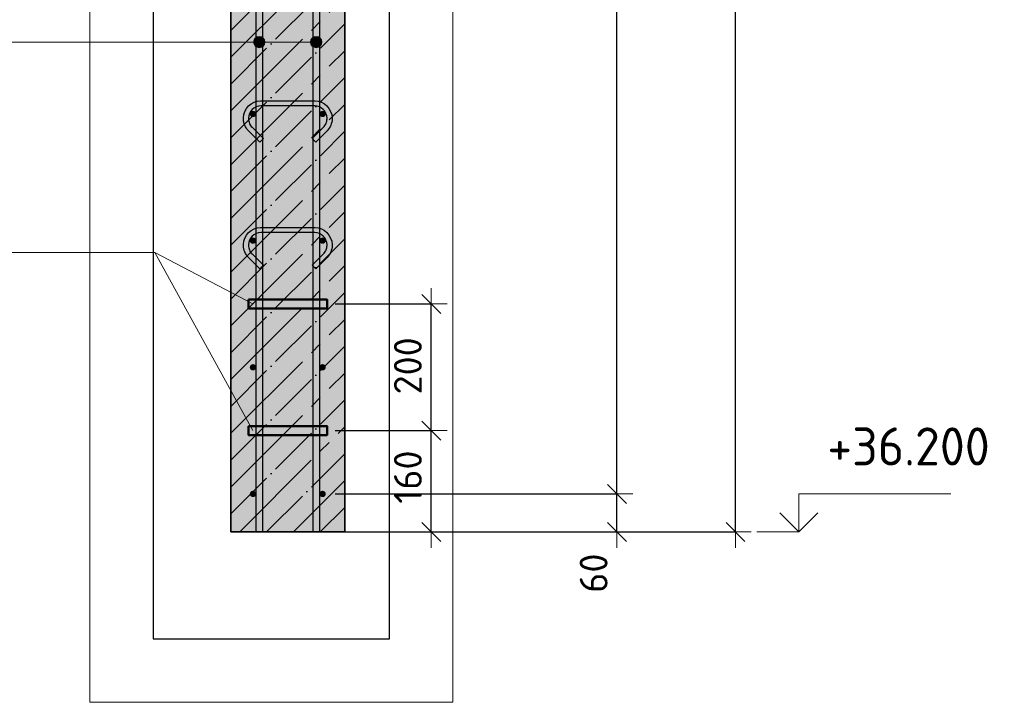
# Model space of a CAD drawing. Header units: millimetres. Extents: x -2995 to 60896, y -2809 to 57831.
# Tile 63 of 169: x 26279 to 27834, y 51994 to 53071. Entities that reach past the tile are written whole.
import ezdxf

# ---------------------------------------------------------------- set-up
doc = ezdxf.new("R2010")
doc.units = ezdxf.units.MM
doc.header["$PDMODE"] = 65
doc.linetypes.add('______11', pattern=[100, 80, -10, 0, -10])
doc.linetypes.add('______5', pattern=[220, 160, -20, 20, -20])
for name, color, linetype, lineweight in [('Standard', 7, 'Continuous', 25), ('Арм.стержн. вертикальными 1', 22, 'Continuous', 35), ('Арм.стержн.горизонт. 1', 180, 'Continuous', 35), ('Арм.стержн.горизонт. 2', 202, 'Continuous', 35), ('Высотная отметки_ общее', 7, 'Continuous', 13), ('Размерная линия_ общее', 7, 'Continuous', 13)]:
    doc.layers.add(name, color=color, linetype=linetype, lineweight=lineweight)
doc.layers.add('Арм.стержн.Стяжки', color=7, linetype='Continuous', lineweight=35, true_color=0x501e0f)
doc.styles.add('ISOCPEUR', font='ISOCPEUR')
doc.dimstyles.new('DIMSTYLE_3', dxfattribs={"dimtxt": 44, "dimasz": 50, "dimexe": 0, "dimexo": 0, "dimgap": 22, "dimtad": 2, "dimdec": 0, "dimrnd": 5, "dimzin": 12, "dimdsep": 46, "dimtxsty": 'ISOCPEUR', "dimblk1": 'ALL_ML_STRICH', "dimblk2": 'ALL_ML_STRICH', "dimsah": 1, "dimcen": 0, "dimclrd": 7, "dimclre": 256, "dimclrt": 7, "dimadec": 0, "dimazin": 0, "dimtfac": 1, "dimtdec": 0, "dimtix": 1, "dimtmove": 2, "dimatfit": 3, "dimfxl": 0, "dimtvp": 1.2, "dimtzin": 0, "dimlwd": 0, "dimlwe": -3, "dimarcsym": 0})
doc.dimstyles.new('DIMSTYLE_5', dxfattribs={"dimtxt": 44, "dimasz": 50, "dimexe": 0, "dimexo": 0, "dimgap": 22, "dimtad": 2, "dimdec": 0, "dimrnd": 5, "dimzin": 12, "dimdsep": 46, "dimtxsty": 'ISOCPEUR', "dimblk1": 'ALL_ML_STRICH', "dimblk2": 'ALL_ML_STRICH', "dimsah": 1, "dimcen": 0, "dimclrd": 7, "dimclre": 256, "dimclrt": 7, "dimadec": 0, "dimazin": 0, "dimtfac": 1, "dimtdec": 0, "dimtix": 1, "dimtmove": 2, "dimatfit": 3, "dimfxl": 0, "dimtzin": 0, "dimlwd": 0, "dimlwe": -3, "dimarcsym": 0})

# ---------------------------------------------------------------- blocks, each defined once
blk = doc.blocks.new('ALL_ML_STRICH')
at = {"color": 0, "linetype": 'ByBlock', "lineweight": -2}
for p, q in [((0, -0.5), (0, 0.5)), ((-1, 0), (0.5, 0)), ((-0.3, -0.3), (0.3, 0.3))]:
    blk.add_line(p, q, dxfattribs=at)
blk = doc.blocks.new('*D278')
at = {"layer": 'DEFPOINTS', "color": 7, "linetype": 'Continuous', "lineweight": 13, "transparency": 33554687}
for p in [(26757.3, 52322.6), (26738.2, 52262.6), (27222.3, 52262.6)]:
    blk.add_point(p, dxfattribs=at)
at = {"layer": 'Размерная линия_ общее', "color": 253, "linetype": 'Continuous', "lineweight": -2, "true_color": 0xa0a0a0, "transparency": 33554687}
for p, q in [((26777.3, 52322.6), (27222.3, 52322.6)), ((26758.2, 52262.6), (27222.3, 52262.6))]:
    blk.add_line(p, q, dxfattribs=at)
at = {"layer": 'Размерная линия_ общее', "color": 7, "linetype": 'Continuous', "lineweight": -2, "transparency": 33554687}
blk.add_line((27222.3, 52262.6), (27222.3, 52322.6), dxfattribs=at)
at = {"layer": 'Размерная линия_ общее', "color": 7, "linetype": 'Continuous', "lineweight": 13, "transparency": 33554687, "xscale": 50, "yscale": 50, "zscale": 50}
for p, rotation in [((27222.3, 52322.6), 90), ((27222.3, 52262.6), 270)]:
    blk.add_blockref('ALL_ML_STRICH', p, dxfattribs=dict(at, rotation=rotation))
at = {"layer": 'Размерная линия_ общее', "color": 7, "linetype": 'Continuous', "lineweight": 13, "transparency": 33554687, "insert": (27185.5, 52197.5), "char_height": 44, "width": 88, "attachment_point": 5, "rotation": 90, "style": 'ISOCPEUR'}
blk.add_mtext('\\A1;{60}', dxfattribs=at)
blk = doc.blocks.new('*D279')
at = {"layer": 'DEFPOINTS', "color": 7, "linetype": 'Continuous', "lineweight": 13, "transparency": 33554687}
for p in [(26757.3, 55322.6), (26757.3, 52322.6), (27222.3, 52322.6)]:
    blk.add_point(p, dxfattribs=at)
at = {"layer": 'Размерная линия_ общее', "color": 253, "linetype": 'Continuous', "lineweight": -2, "true_color": 0xa0a0a0, "transparency": 33554687}
for p, q in [((26777.3, 55322.6), (27222.3, 55322.6)), ((26777.3, 52322.6), (27222.3, 52322.6))]:
    blk.add_line(p, q, dxfattribs=at)
at = {"layer": 'Размерная линия_ общее', "color": 7, "linetype": 'Continuous', "lineweight": -2, "transparency": 33554687}
blk.add_line((27222.3, 52322.6), (27222.3, 55322.6), dxfattribs=at)
at = {"layer": 'Размерная линия_ общее', "color": 7, "linetype": 'Continuous', "lineweight": 13, "transparency": 33554687, "xscale": 50, "yscale": 50, "zscale": 50}
for p, rotation in [((27222.3, 55322.6), 90), ((27222.3, 52322.6), 270)]:
    blk.add_blockref('ALL_ML_STRICH', p, dxfattribs=dict(at, rotation=rotation))
at = {"layer": 'Размерная линия_ общее', "color": 7, "linetype": 'Continuous', "lineweight": 13, "transparency": 33554687, "insert": (27163.3, 53674.6), "char_height": 44, "width": 2.2, "attachment_point": 1, "rotation": 90, "line_spacing_factor": 0.60241, "style": 'ISOCPEUR'}
blk.add_mtext('\\W0.91;15х200=3000', dxfattribs=at)
blk = doc.blocks.new('*D288')
at = {"layer": 'DEFPOINTS', "color": 7, "linetype": 'Continuous', "lineweight": 13, "transparency": 33554687}
for p in [(26792.3, 55382.6), (26840.3, 52262.6), (27409.6, 52262.6)]:
    blk.add_point(p, dxfattribs=at)
at = {"layer": 'Размерная линия_ общее', "color": 253, "linetype": 'Continuous', "lineweight": -2, "true_color": 0xa0a0a0, "transparency": 33554687}
for p, q in [((26812.3, 55382.6), (27409.6, 55382.6)), ((26860.3, 52262.6), (27409.6, 52262.6))]:
    blk.add_line(p, q, dxfattribs=at)
at = {"layer": 'Размерная линия_ общее', "color": 7, "linetype": 'Continuous', "lineweight": -2, "transparency": 33554687}
blk.add_line((27409.6, 52262.6), (27409.6, 55382.6), dxfattribs=at)
at = {"layer": 'Размерная линия_ общее', "color": 7, "linetype": 'Continuous', "lineweight": 13, "transparency": 33554687, "xscale": 50, "yscale": 50, "zscale": 50}
for p, rotation in [((27409.6, 55382.6), 90), ((27409.6, 52262.6), 270)]:
    blk.add_blockref('ALL_ML_STRICH', p, dxfattribs=dict(at, rotation=rotation))
at = {"layer": 'Размерная линия_ общее', "color": 7, "linetype": 'Continuous', "lineweight": 13, "transparency": 33554687, "insert": (27372.6, 53829.2), "char_height": 44, "width": 176, "attachment_point": 5, "rotation": 90, "style": 'ISOCPEUR'}
blk.add_mtext('\\A1;{3120}', dxfattribs=at)
blk = doc.blocks.new('*D290')
at = {"layer": 'DEFPOINTS', "color": 7, "linetype": 'Continuous', "lineweight": 13, "transparency": 33554687}
for p in [(26757.3, 52422.6), (26792.3, 52262.6), (26929.1, 52262.6)]:
    blk.add_point(p, dxfattribs=at)
at = {"layer": 'Размерная линия_ общее', "color": 253, "linetype": 'Continuous', "lineweight": -2, "true_color": 0xa0a0a0, "transparency": 33554687}
for p, q in [((26777.3, 52422.6), (26929.1, 52422.6)), ((26812.3, 52262.6), (26929.1, 52262.6))]:
    blk.add_line(p, q, dxfattribs=at)
at = {"layer": 'Размерная линия_ общее', "color": 7, "linetype": 'Continuous', "lineweight": -2, "transparency": 33554687}
blk.add_line((26929.1, 52262.6), (26929.1, 52422.6), dxfattribs=at)
at = {"layer": 'Размерная линия_ общее', "color": 7, "linetype": 'Continuous', "lineweight": 13, "transparency": 33554687, "xscale": 50, "yscale": 50, "zscale": 50}
for p, rotation in [((26929.1, 52422.6), 90), ((26929.1, 52262.6), 270)]:
    blk.add_blockref('ALL_ML_STRICH', p, dxfattribs=dict(at, rotation=rotation))
at = {"layer": 'Размерная линия_ общее', "color": 7, "linetype": 'Continuous', "lineweight": 13, "transparency": 33554687, "insert": (26892.1, 52349.2), "char_height": 44, "width": 132, "attachment_point": 5, "rotation": 90, "style": 'ISOCPEUR'}
blk.add_mtext('\\A1;{160}', dxfattribs=at)
blk = doc.blocks.new('*D291')
at = {"layer": 'DEFPOINTS', "color": 7, "linetype": 'Continuous', "lineweight": 13, "transparency": 33554687}
for p in [(26757.3, 52622.6), (26757.3, 52422.6), (26929.1, 52422.6)]:
    blk.add_point(p, dxfattribs=at)
at = {"layer": 'Размерная линия_ общее', "color": 253, "linetype": 'Continuous', "lineweight": -2, "true_color": 0xa0a0a0, "transparency": 33554687}
for p, q in [((26777.3, 52622.6), (26929.1, 52622.6)), ((26777.3, 52422.6), (26929.1, 52422.6))]:
    blk.add_line(p, q, dxfattribs=at)
at = {"layer": 'Размерная линия_ общее', "color": 7, "linetype": 'Continuous', "lineweight": -2, "transparency": 33554687}
blk.add_line((26929.1, 52422.6), (26929.1, 52622.6), dxfattribs=at)
at = {"layer": 'Размерная линия_ общее', "color": 7, "linetype": 'Continuous', "lineweight": 13, "transparency": 33554687, "xscale": 50, "yscale": 50, "zscale": 50}
for p, rotation in [((26929.1, 52622.6), 90), ((26929.1, 52422.6), 270)]:
    blk.add_blockref('ALL_ML_STRICH', p, dxfattribs=dict(at, rotation=rotation))
at = {"layer": 'Размерная линия_ общее', "color": 7, "linetype": 'Continuous', "lineweight": 13, "transparency": 33554687, "insert": (26892.1, 52524.8), "char_height": 44, "width": 132, "attachment_point": 5, "rotation": 90, "style": 'ISOCPEUR'}
blk.add_mtext('\\A1;{200}', dxfattribs=at)
blk = doc.blocks.new('COMPLEX_ELEVATIONDIM_12')
at = {"layer": 'Высотная отметки_ общее', "color": 7, "linetype": 'Continuous', "lineweight": 13, "transparency": 33554687}
for p, q in [((27509.6, 52262.6), (27509.6, 52322.6)), ((27509.6, 52322.6), (27749.6, 52322.6)), ((27509.6, 52262.6), (27479.6, 52292.6)), ((27509.6, 52262.6), (27539.6, 52292.6)), ((27509.6, 52262.6), (27509.6, 52262.6)), ((27509.6, 52262.6), (27509.6, 52262.6)), ((27509.6, 52262.6), (27509.6, 52262.6)), ((27509.6, 52262.6), (27509.6, 52262.6))]:
    blk.add_line(p, q, dxfattribs=at)
blk.add_lwpolyline([(27509.6, 52262.6), (27449.6, 52262.6), (27449.6, 52262.6), (27443.4, 52262.6)], dxfattribs=at)
at = {"layer": 'Высотная отметки_ общее', "color": 7, "linetype": 'Continuous', "lineweight": 13, "transparency": 33554687, "insert": (27554.6, 52367.6), "char_height": 60, "width": 298.477, "attachment_point": 7, "style": 'ISOCPEUR'}
blk.add_mtext('\\W0.96;+36.200', dxfattribs=at)

msp = doc.modelspace()

# ---------------------------------------------------------------- hatches: boundary and pattern name
at = {"layer": 'Арм.стержн. вертикальными 1', "linetype": 'Continuous', "lineweight": 13, "transparency": 33554687}
for points in [[(26649.6, 53031.7), (26649.6, 53040.7), (26648.3, 53036.2)], [(26649.6, 53031.7), (26649.6, 53040.7), (26648.3, 53036.2)], [(26649.6, 53031.7), (26649.6, 53040.7), (26648.3, 53036.2)], [(26649.6, 53040.7), (26652.8, 53028.5), (26652.8, 53044)], [(26649.6, 53040.7), (26652.8, 53028.5), (26652.8, 53044)], [(26649.6, 53040.7), (26652.8, 53028.5), (26652.8, 53044)], [(26649.6, 53040.7), (26649.6, 53031.7), (26652.8, 53028.5)], [(26649.6, 53040.7), (26649.6, 53031.7), (26652.8, 53028.5)], [(26649.6, 53040.7), (26649.6, 53031.7), (26652.8, 53028.5)], [(26652.8, 53044), (26657.3, 53027.2), (26657.3, 53045.2)], [(26652.8, 53044), (26657.3, 53027.2), (26657.3, 53045.2)], [(26652.8, 53044), (26657.3, 53027.2), (26657.3, 53045.2)], [(26652.8, 53044), (26652.8, 53028.5), (26657.3, 53027.2)], [(26652.8, 53044), (26652.8, 53028.5), (26657.3, 53027.2)], [(26652.8, 53044), (26652.8, 53028.5), (26657.3, 53027.2)], [(26657.3, 53045.2), (26657.3, 53027.2), (26661.8, 53028.5)], [(26657.3, 53045.2), (26661.8, 53028.5), (26661.8, 53044)], [(26657.3, 53045.2), (26657.3, 53027.2), (26661.8, 53028.5)], [(26657.3, 53045.2), (26661.8, 53028.5), (26661.8, 53044)], [(26657.3, 53045.2), (26657.3, 53027.2), (26661.8, 53028.5)], [(26657.3, 53045.2), (26661.8, 53028.5), (26661.8, 53044)], [(26661.8, 53044), (26661.8, 53028.5), (26665.1, 53031.7)], [(26661.8, 53044), (26665.1, 53031.7), (26665.1, 53040.7)], [(26661.8, 53044), (26661.8, 53028.5), (26665.1, 53031.7)], [(26661.8, 53044), (26665.1, 53031.7), (26665.1, 53040.7)], [(26661.8, 53044), (26661.8, 53028.5), (26665.1, 53031.7)], [(26661.8, 53044), (26665.1, 53031.7), (26665.1, 53040.7)], [(26665.1, 53040.7), (26665.1, 53031.7), (26666.3, 53036.2)], [(26665.1, 53040.7), (26665.1, 53031.7), (26666.3, 53036.2)], [(26665.1, 53040.7), (26665.1, 53031.7), (26666.3, 53036.2)], [(26739.6, 53031.7), (26739.6, 53040.7), (26738.3, 53036.2)], [(26739.6, 53031.7), (26739.6, 53040.7), (26738.3, 53036.2)], [(26739.6, 53031.7), (26739.6, 53040.7), (26738.3, 53036.2)], [(26739.6, 53040.7), (26742.8, 53028.5), (26742.8, 53044)], [(26739.6, 53040.7), (26742.8, 53028.5), (26742.8, 53044)], [(26739.6, 53040.7), (26742.8, 53028.5), (26742.8, 53044)], [(26739.6, 53040.7), (26739.6, 53031.7), (26742.8, 53028.5)], [(26739.6, 53040.7), (26739.6, 53031.7), (26742.8, 53028.5)], [(26739.6, 53040.7), (26739.6, 53031.7), (26742.8, 53028.5)], [(26742.8, 53044), (26747.3, 53027.2), (26747.3, 53045.2)], [(26742.8, 53044), (26747.3, 53027.2), (26747.3, 53045.2)], [(26742.8, 53044), (26747.3, 53027.2), (26747.3, 53045.2)], [(26742.8, 53044), (26742.8, 53028.5), (26747.3, 53027.2)], [(26742.8, 53044), (26742.8, 53028.5), (26747.3, 53027.2)], [(26742.8, 53044), (26742.8, 53028.5), (26747.3, 53027.2)], [(26747.3, 53045.2), (26747.3, 53027.2), (26751.8, 53028.5)], [(26747.3, 53045.2), (26751.8, 53028.5), (26751.8, 53044)], [(26747.3, 53045.2), (26747.3, 53027.2), (26751.8, 53028.5)], [(26747.3, 53045.2), (26751.8, 53028.5), (26751.8, 53044)], [(26747.3, 53045.2), (26747.3, 53027.2), (26751.8, 53028.5)], [(26747.3, 53045.2), (26751.8, 53028.5), (26751.8, 53044)], [(26751.8, 53044), (26751.8, 53028.5), (26755.1, 53031.7)], [(26751.8, 53044), (26755.1, 53031.7), (26755.1, 53040.7)], [(26751.8, 53044), (26751.8, 53028.5), (26755.1, 53031.7)], [(26751.8, 53044), (26755.1, 53031.7), (26755.1, 53040.7)], [(26751.8, 53044), (26751.8, 53028.5), (26755.1, 53031.7)], [(26751.8, 53044), (26755.1, 53031.7), (26755.1, 53040.7)], [(26755.1, 53040.7), (26755.1, 53031.7), (26756.3, 53036.2)], [(26755.1, 53040.7), (26755.1, 53031.7), (26756.3, 53036.2)], [(26755.1, 53040.7), (26755.1, 53031.7), (26756.3, 53036.2)]]:
    msp.add_hatch(color=7, dxfattribs=at).paths.add_polyline_path(points)
at = {"layer": 'Арм.стержн.горизонт. 1', "linetype": 'Continuous', "lineweight": 50, "transparency": 33554687}
for points in [[(26652.3, 52922.6), (26652, 52924.5), (26650.9, 52926.1), (26649.3, 52927.2), (26647.3, 52927.6), (26645.4, 52927.2), (26643.8, 52926.1), (26642.7, 52924.5), (26642.3, 52922.6), (26642.7, 52920.6), (26643.8, 52919), (26645.4, 52917.9), (26647.3, 52917.6), (26649.3, 52917.9), (26650.9, 52919), (26652, 52920.6)], [(26762.3, 52922.6), (26762, 52924.5), (26760.9, 52926.1), (26759.3, 52927.2), (26757.3, 52927.6), (26755.4, 52927.2), (26753.8, 52926.1), (26752.7, 52924.5), (26752.3, 52922.6), (26752.7, 52920.6), (26753.8, 52919), (26755.4, 52917.9), (26757.3, 52917.6), (26759.3, 52917.9), (26760.9, 52919), (26762, 52920.6)], [(26652.3, 52722.6), (26652, 52724.5), (26650.9, 52726.1), (26649.3, 52727.2), (26647.3, 52727.6), (26645.4, 52727.2), (26643.8, 52726.1), (26642.7, 52724.5), (26642.3, 52722.6), (26642.7, 52720.6), (26643.8, 52719), (26645.4, 52717.9), (26647.3, 52717.6), (26649.3, 52717.9), (26650.9, 52719), (26652, 52720.6)], [(26762.3, 52722.6), (26762, 52724.5), (26760.9, 52726.1), (26759.3, 52727.2), (26757.3, 52727.6), (26755.4, 52727.2), (26753.8, 52726.1), (26752.7, 52724.5), (26752.3, 52722.6), (26752.7, 52720.6), (26753.8, 52719), (26755.4, 52717.9), (26757.3, 52717.6), (26759.3, 52717.9), (26760.9, 52719), (26762, 52720.6)], [(26652.3, 52522.6), (26652, 52524.5), (26650.9, 52526.1), (26649.3, 52527.2), (26647.3, 52527.6), (26645.4, 52527.2), (26643.8, 52526.1), (26642.7, 52524.5), (26642.3, 52522.6), (26642.7, 52520.6), (26643.8, 52519), (26645.4, 52517.9), (26647.3, 52517.6), (26649.3, 52517.9), (26650.9, 52519), (26652, 52520.6)], [(26762.3, 52522.6), (26762, 52524.5), (26760.9, 52526.1), (26759.3, 52527.2), (26757.3, 52527.6), (26755.4, 52527.2), (26753.8, 52526.1), (26752.7, 52524.5), (26752.3, 52522.6), (26752.7, 52520.6), (26753.8, 52519), (26755.4, 52517.9), (26757.3, 52517.6), (26759.3, 52517.9), (26760.9, 52519), (26762, 52520.6)], [(26652.3, 52322.6), (26652, 52324.5), (26650.9, 52326.1), (26649.3, 52327.2), (26647.3, 52327.6), (26645.4, 52327.2), (26643.8, 52326.1), (26642.7, 52324.5), (26642.3, 52322.6), (26642.7, 52320.6), (26643.8, 52319), (26645.4, 52317.9), (26647.3, 52317.6), (26649.3, 52317.9), (26650.9, 52319), (26652, 52320.6)], [(26762.3, 52322.6), (26762, 52324.5), (26760.9, 52326.1), (26759.3, 52327.2), (26757.3, 52327.6), (26755.4, 52327.2), (26753.8, 52326.1), (26752.7, 52324.5), (26752.3, 52322.6), (26752.7, 52320.6), (26753.8, 52319), (26755.4, 52317.9), (26757.3, 52317.6), (26759.3, 52317.9), (26760.9, 52319), (26762, 52320.6)]]:
    msp.add_hatch(color=4, dxfattribs=at).paths.add_polyline_path(points)
at = {"layer": 'Размерная линия_ общее', "linetype": 'Continuous', "lineweight": -3, "true_color": 0xc7c7c7, "transparency": 33554687}
msp.add_hatch(color=9, dxfattribs=at).paths.add_polyline_path([(26792.3, 55382.6), (26612.3, 55382.6), (26612.3, 52262.6), (26792.3, 52262.6)])

# ---------------------------------------------------------------- linework, layer by layer
at = {"color": 52, "linetype": 'Continuous', "lineweight": -3, "transparency": 33554687}
for p, q in [((26489.8, 56705.9), (26489.8, 52093.5)), ((26489.8, 56705.9), (26489.8, 52093.5)), ((26863.1, 52093.5), (26863.1, 56705.9)), ((26863.1, 52093.5), (26863.1, 56705.9)), ((26489.8, 52093.5), (26863.1, 52093.5)), ((26489.8, 52093.5), (26863.1, 52093.5))]:
    msp.add_line(p, q, dxfattribs=at)
at = {"layer": 'Standard', "color": 7, "linetype": 'Continuous', "lineweight": 13, "transparency": 33554687}
msp.add_lwpolyline([(26389.8, 51993.5), (26963.1, 51993.5), (26963.1, 56805.9), (26389.8, 56805.9), (26389.8, 51993.5)], dxfattribs=at)
at = {"layer": 'Арм.стержн. вертикальными 1', "color": 7, "linetype": 'Continuous', "lineweight": 13, "transparency": 33554687}
for p, q in [((26657.3, 53045.2), (26657.3, 53045.2)), ((26657.3, 53045.2), (26657.3, 53045.2)), ((26657.3, 53045.2), (26657.3, 53045.2)), ((26747.3, 53045.2), (26747.3, 53045.2)), ((26747.3, 53045.2), (26747.3, 53045.2)), ((26747.3, 53045.2), (26747.3, 53045.2)), ((25762.3, 53036.2), (26492.3, 53036.2)), ((26492.3, 53036.2), (26657.3, 53036.2)), ((26492.3, 53036.2), (26657.3, 53036.2)), ((26492.3, 53036.2), (26657.3, 53036.2)), ((26492.3, 53036.2), (26747.3, 53036.2)), ((26492.3, 53036.2), (26747.3, 53036.2)), ((26492.3, 53036.2), (26747.3, 53036.2)), ((26648.3, 53036.2), (26648.3, 53036.2)), ((26648.3, 53036.2), (26648.3, 53036.2)), ((26648.3, 53036.2), (26648.3, 53036.2)), ((26657.3, 53027.2), (26657.3, 53027.2)), ((26657.3, 53027.2), (26657.3, 53027.2)), ((26657.3, 53027.2), (26657.3, 53027.2)), ((26666.3, 53036.2), (26666.3, 53036.2)), ((26666.3, 53036.2), (26666.3, 53036.2)), ((26666.3, 53036.2), (26666.3, 53036.2)), ((26738.3, 53036.2), (26738.3, 53036.2)), ((26738.3, 53036.2), (26738.3, 53036.2)), ((26738.3, 53036.2), (26738.3, 53036.2)), ((26747.3, 53027.2), (26747.3, 53027.2)), ((26747.3, 53027.2), (26747.3, 53027.2)), ((26747.3, 53027.2), (26747.3, 53027.2)), ((26756.3, 53036.2), (26756.3, 53036.2)), ((26756.3, 53036.2), (26756.3, 53036.2)), ((26756.3, 53036.2), (26756.3, 53036.2))]:
    msp.add_line(p, q, dxfattribs=at)
at = {"layer": 'Арм.стержн. вертикальными 1', "color": 4, "linetype": 'Continuous', "lineweight": 25, "transparency": 33554687}
for points in [[(26652.3, 52262.6), (26652.3, 56392.6), (26662.3, 56392.6), (26662.3, 52262.6), (26652.3, 52262.6)], [(26652.3, 52262.6), (26652.3, 56392.6), (26662.3, 56392.6), (26662.3, 52262.6), (26652.3, 52262.6)], [(26652.3, 52262.6), (26652.3, 56392.6), (26662.3, 56392.6), (26662.3, 52262.6), (26652.3, 52262.6)], [(26742.3, 52262.6), (26742.3, 56392.6), (26752.3, 56392.6), (26752.3, 52262.6), (26742.3, 52262.6)], [(26742.3, 52262.6), (26742.3, 56392.6), (26752.3, 56392.6), (26752.3, 52262.6), (26742.3, 52262.6)], [(26742.3, 52262.6), (26742.3, 56392.6), (26752.3, 56392.6), (26752.3, 52262.6), (26742.3, 52262.6)]]:
    msp.add_lwpolyline(points, dxfattribs=at)
at = {"layer": 'Арм.стержн. вертикальными 1', "color": 7, "linetype": 'Continuous', "lineweight": 13, "transparency": 33554687}
for centre in [(26657.3, 53036.2), (26657.3, 53036.2), (26657.3, 53036.2), (26747.3, 53036.2), (26747.3, 53036.2), (26747.3, 53036.2)]:
    msp.add_circle(centre, 9, dxfattribs=at)
at = {"layer": 'Арм.стержн.горизонт. 1', "color": 52, "linetype": 'Continuous', "lineweight": 25, "transparency": 33554687}
for p, q in [((26612.3, 55382.6), (26612.3, 52262.6)), ((26792.3, 55382.6), (26792.3, 52262.6))]:
    msp.add_line(p, q, dxfattribs=at)
at = {"layer": 'Арм.стержн.горизонт. 2', "color": 7, "linetype": 'Continuous', "lineweight": 13, "transparency": 33554687}
for p, q in [((25762.3, 52703.7), (26492.3, 52703.7)), ((26492.3, 52703.7), (26647.3, 52422.6)), ((26492.3, 52703.7), (26647.3, 52622.6))]:
    msp.add_line(p, q, dxfattribs=at)
at = {"layer": 'Арм.стержн.горизонт. 2', "color": 7, "linetype": 'Continuous', "lineweight": 50, "transparency": 33554687}
for points in [[(26640.3, 52629.6), (26764.3, 52629.6), (26764.3, 52615.6), (26640.3, 52615.6), (26640.3, 52629.6)], [(26640.3, 52429.6), (26764.3, 52429.6), (26764.3, 52415.6), (26640.3, 52415.6), (26640.3, 52429.6)]]:
    msp.add_lwpolyline(points, dxfattribs=at)
at = {"layer": 'Арм.стержн.Стяжки', "color": 40, "linetype": 'Continuous', "lineweight": 25, "transparency": 33554687}
for points in [[(26740.9, 52883.7), (26758.8, 52901.6), (26760, 52903), (26761.1, 52904.5), (26762, 52906.1), (26762.8, 52907.8), (26763.4, 52909.5), (26763.9, 52911.3), (26764.2, 52913.2), (26764.3, 52915), (26764.3, 52916.2), (26763.8, 52919.8), (26762.6, 52923.5), (26760.8, 52926.8), (26758.5, 52929.6), (26755.7, 52931.8), (26752.4, 52933.7), (26748.7, 52934.9), (26745.1, 52935.4), (26659.6, 52935.4), (26656, 52934.9), (26652.3, 52933.7), (26648.9, 52931.8), (26646.2, 52929.6), (26643.9, 52926.8), (26642.1, 52923.5), (26640.8, 52919.8), (26640.3, 52916.2), (26640.3, 52915), (26640.5, 52913.2), (26640.8, 52911.3), (26641.2, 52909.5), (26641.9, 52907.8), (26642.6, 52906.1), (26643.6, 52904.5), (26644.7, 52903), (26645.9, 52901.6), (26663.8, 52883.7), (26658.1, 52878), (26640.1, 52896.1), (26638.4, 52898), (26636.9, 52900.1), (26635.6, 52902.4), (26634.5, 52904.7), (26633.6, 52907.1), (26632.9, 52909.7), (26632.5, 52912.2), (26632.3, 52914.8), (26632.3, 52916.7), (26633, 52921.6), (26634.7, 52926.7), (26637.3, 52931.4), (26640.5, 52935.2), (26644.4, 52938.4), (26649.1, 52941.1), (26654.1, 52942.7), (26659, 52943.4), (26745.7, 52943.4), (26750.5, 52942.7), (26755.6, 52941.1), (26760.3, 52938.4), (26764.2, 52935.2), (26767.4, 52931.4), (26770, 52926.7), (26771.7, 52921.6), (26772.3, 52916.7), (26772.3, 52914.8), (26772.2, 52912.2), (26771.7, 52909.7), (26771.1, 52907.1), (26770.2, 52904.7), (26769.1, 52902.4), (26767.8, 52900.1), (26766.3, 52898), (26764.6, 52896.1), (26746.5, 52878), (26740.9, 52883.7)], [(26740.9, 52683.7), (26758.8, 52701.6), (26760, 52703), (26761.1, 52704.5), (26762, 52706.1), (26762.8, 52707.8), (26763.4, 52709.5), (26763.9, 52711.3), (26764.2, 52713.2), (26764.3, 52715), (26764.3, 52716.2), (26763.8, 52719.8), (26762.6, 52723.5), (26760.7, 52726.8), (26758.5, 52729.6), (26755.7, 52731.8), (26752.4, 52733.7), (26748.7, 52734.9), (26745.1, 52735.4), (26659.6, 52735.4), (26656, 52734.9), (26652.3, 52733.7), (26648.9, 52731.8), (26646.2, 52729.6), (26643.9, 52726.8), (26642, 52723.5), (26640.8, 52719.8), (26640.3, 52716.2), (26640.3, 52715), (26640.5, 52713.2), (26640.8, 52711.3), (26641.2, 52709.5), (26641.9, 52707.8), (26642.6, 52706.1), (26643.6, 52704.5), (26644.7, 52703), (26645.9, 52701.6), (26663.8, 52683.7), (26658.1, 52678), (26640.1, 52696.1), (26638.4, 52698), (26636.9, 52700.1), (26635.6, 52702.4), (26634.5, 52704.7), (26633.6, 52707.1), (26632.9, 52709.7), (26632.5, 52712.2), (26632.3, 52714.8), (26632.3, 52716.7), (26633, 52721.6), (26634.7, 52726.7), (26637.3, 52731.4), (26640.5, 52735.2), (26644.4, 52738.4), (26649.1, 52741.1), (26654.1, 52742.7), (26659, 52743.4), (26745.7, 52743.4), (26750.5, 52742.7), (26755.6, 52741.1), (26760.3, 52738.4), (26764.1, 52735.2), (26767.4, 52731.4), (26770, 52726.7), (26771.7, 52721.6), (26772.3, 52716.7), (26772.3, 52714.8), (26772.2, 52712.2), (26771.7, 52709.7), (26771.1, 52707.1), (26770.2, 52704.7), (26769.1, 52702.4), (26767.8, 52700.1), (26766.3, 52698), (26764.6, 52696.1), (26746.5, 52678), (26740.9, 52683.7)]]:
    msp.add_lwpolyline(points, dxfattribs=at)
at = {"layer": 'Размерная линия_ общее', "color": 7, "linetype": 'Continuous', "lineweight": 35, "transparency": 33554687}
for p, q in [((26612.3, 55382.6), (26612.3, 52262.6)), ((26792.3, 52262.6), (26792.3, 55382.6)), ((26612.3, 52262.6), (26792.3, 52262.6))]:
    msp.add_line(p, q, dxfattribs=at)
at = {"layer": 'Размерная линия_ общее', "color": 253, "linetype": '______11', "lineweight": -3, "true_color": 0xababab, "transparency": 33554687}
for p, q in [((26612.3, 53054.6), (26792.3, 53234.6)), ((26612.3, 52969.8), (26792.3, 53149.8)), ((26612.3, 52884.9), (26792.3, 53064.9)), ((26612.3, 52800.1), (26792.3, 52980.1)), ((26612.3, 52715.2), (26792.3, 52895.2)), ((26612.3, 52630.4), (26792.3, 52810.4)), ((26612.3, 52545.5), (26792.3, 52725.5)), ((26612.3, 52460.7), (26792.3, 52640.7)), ((26612.3, 52375.8), (26792.3, 52555.8)), ((26612.3, 52291), (26792.3, 52471)), ((26668.8, 52262.6), (26792.3, 52386.1)), ((26753.6, 52262.6), (26792.3, 52301.3))]:
    msp.add_line(p, q, dxfattribs=at)
at = {"layer": 'Размерная линия_ общее', "color": 253, "linetype": '______5', "lineweight": -3, "true_color": 0xababab, "transparency": 33554687}
for p, q in [((26612.3, 53012.2), (26792.3, 53192.2)), ((26612.3, 52927.4), (26792.3, 53107.4)), ((26612.3, 52842.5), (26792.3, 53022.5)), ((26612.3, 52757.7), (26792.3, 52937.7)), ((26612.3, 52672.8), (26792.3, 52852.8)), ((26612.3, 52588), (26792.3, 52768)), ((26612.3, 52503.1), (26792.3, 52683.1)), ((26612.3, 52418.3), (26792.3, 52598.3)), ((26612.3, 52333.4), (26792.3, 52513.4)), ((26626.4, 52262.6), (26792.3, 52428.5)), ((26711.2, 52262.6), (26792.3, 52343.7))]:
    msp.add_line(p, q, dxfattribs=at)

# ---------------------------------------------------------------- block references
at = {"layer": 'Высотная отметки_ общее', "color": 7, "linetype": 'Continuous', "lineweight": 13, "transparency": 33554687}
msp.add_blockref('COMPLEX_ELEVATIONDIM_12', (0, 0), dxfattribs=at)

# ---------------------------------------------------------------- dimensions: what is measured, and where the dimension line sits
at = {"layer": 'Размерная линия_ общее', "color": 7, "linetype": 'Continuous', "lineweight": 13, "transparency": 33554687}
for base, p1, p2, dimstyle, picture, middle in [((27409.6, 55382.6), (26860.3, 52262.6), (26812.3, 55382.6), 'DIMSTYLE_5', '*D288', (27372.6, 53829.2)), ((26929.1, 52622.6), (26777.3, 52422.6), (26777.3, 52622.6), 'DIMSTYLE_5', '*D291', (26892.1, 52524.8)), ((26929.1, 52422.6), (26812.3, 52262.6), (26777.3, 52422.6), 'DIMSTYLE_5', '*D290', (26892.1, 52349.2)), ((27222.3, 52322.6), (26758.2, 52262.6), (26777.3, 52322.6), 'DIMSTYLE_3', '*D278', (27185.5, 52197.5))]:
    dim = msp.add_linear_dim(base=base, p1=p1, p2=p2, angle=90, dimstyle=dimstyle, override={"dimpost": '<>', "dimclrd": 7, "dimclre": 253, "dimclrt": 7, "dimlwd": 0, "dimlwe": 65533}, dxfattribs=at)
    dim.commit()
    dim.dimension.update_dxf_attribs({"geometry": picture, "text_midpoint": middle, "dimtype": 160})
dim = msp.add_linear_dim(base=(27222.3, 55322.6), p1=(26777.3, 52322.6), p2=(26777.3, 55322.6), angle=90, text='\\W0.91;15х200=3000', dimstyle='DIMSTYLE_5', override={"dimpost": '<>', "dimclrd": 7, "dimclre": 253, "dimclrt": 7, "dimlwd": 0, "dimlwe": 65533}, dxfattribs=at)
dim.commit()
dim.dimension.update_dxf_attribs({"geometry": '*D279', "text_midpoint": (27200.3, 53822.6), "dimtype": 160})

doc.saveas('drawing.dxf')
